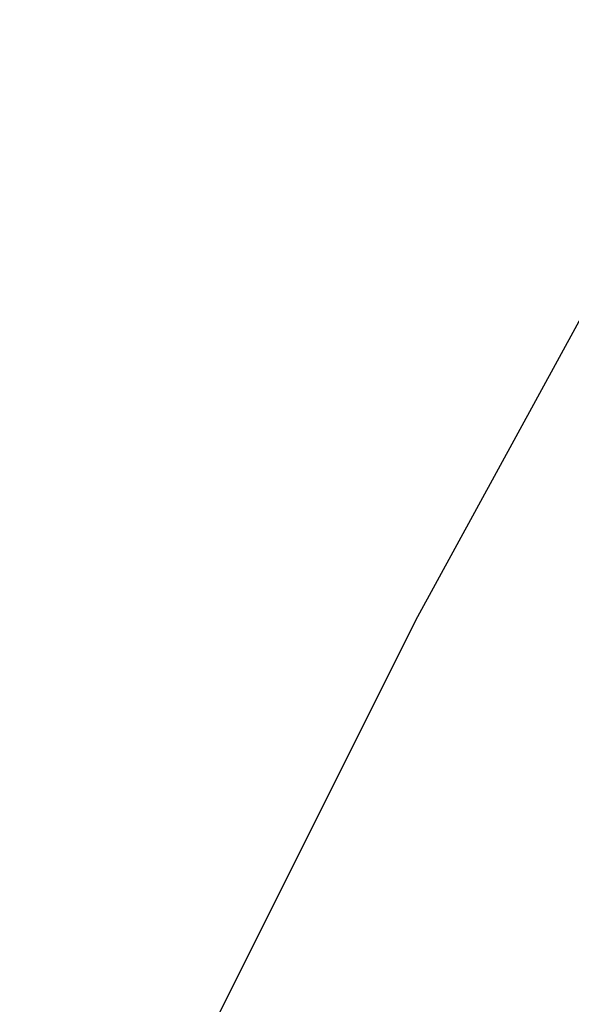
# Model space of a CAD drawing. Extents: x 10527 to 38813, y 13847 to 37526.
# Tile 127 of 256: x 35352.78 to 35353.78, y 36372.78 to 36374.56. Entities that reach past the tile are written whole.
import ezdxf

# ---------------------------------------------------------------- set-up
doc = ezdxf.new("R2010")
doc.units = 0
doc.header["$LTSCALE"] = 0.5
doc.header["$MEASUREMENT"] = 0
doc.layers.add('(032) Горизонтали утолщенные', color=32, linetype='Continuous', lineweight=30)

# ---------------------------------------------------------------- blocks, each defined once
blk = doc.blocks.new('gergrgrre')
at = {"layer": '(032) Горизонтали утолщенные', "color": 32}
blk.add_polyline3d([(360205.37, 4200491.68, 546), (360204.44, 4200490.86, 546), (360203.56, 4200489.96, 546), (360202.71, 4200488.95, 546), (360201.9, 4200487.84, 546), (360201.14, 4200486.63, 546), (360200.44, 4200485.35, 546), (360199.79, 4200484.05, 546), (360199.21, 4200482.75, 546), (360198.7, 4200481.51, 546), (360198.27, 4200480.37, 546), (360197.92, 4200479.37, 546), (360197.66, 4200478.53, 546), (360197.5, 4200477.81, 546), (360197.44, 4200477.15, 546), (360197.51, 4200476.49, 546), (360197.7, 4200475.76, 546), (360198.04, 4200474.92, 546), (360198.52, 4200473.88, 546)], dxfattribs=at)
blk.add_polyline3d([(360205.37, 4200491.68, 546), (360204.44, 4200490.86, 546), (360203.56, 4200489.96, 546), (360202.71, 4200488.95, 546), (360201.9, 4200487.84, 546), (360201.14, 4200486.63, 546), (360200.44, 4200485.35, 546), (360199.79, 4200484.05, 546), (360199.21, 4200482.75, 546), (360198.7, 4200481.51, 546), (360198.27, 4200480.37, 546), (360197.92, 4200479.37, 546), (360197.66, 4200478.53, 546), (360197.5, 4200477.81, 546), (360197.44, 4200477.15, 546), (360197.51, 4200476.49, 546), (360197.7, 4200475.76, 546), (360198.04, 4200474.92, 546), (360198.52, 4200473.88, 546)], dxfattribs=at)
blk.add_polyline3d([(360205.37, 4200491.68, 546), (360204.44, 4200490.86, 546), (360203.56, 4200489.96, 546), (360202.71, 4200488.95, 546), (360201.9, 4200487.84, 546), (360201.14, 4200486.63, 546), (360200.44, 4200485.35, 546), (360199.79, 4200484.05, 546), (360199.21, 4200482.75, 546), (360198.7, 4200481.51, 546), (360198.27, 4200480.37, 546), (360197.92, 4200479.37, 546), (360197.66, 4200478.53, 546), (360197.5, 4200477.81, 546), (360197.44, 4200477.15, 546), (360197.51, 4200476.49, 546), (360197.7, 4200475.76, 546), (360198.04, 4200474.92, 546), (360198.52, 4200473.88, 546)], dxfattribs=at)
blk.add_polyline3d([(360205.37, 4200491.68, 546), (360204.44, 4200490.86, 546), (360203.56, 4200489.96, 546), (360202.71, 4200488.95, 546), (360201.9, 4200487.84, 546), (360201.14, 4200486.63, 546), (360200.44, 4200485.35, 546), (360199.79, 4200484.05, 546), (360199.21, 4200482.75, 546), (360198.7, 4200481.51, 546), (360198.27, 4200480.37, 546), (360197.92, 4200479.37, 546), (360197.66, 4200478.53, 546), (360197.5, 4200477.81, 546), (360197.44, 4200477.15, 546), (360197.51, 4200476.49, 546), (360197.7, 4200475.76, 546), (360198.04, 4200474.92, 546), (360198.52, 4200473.88, 546)], dxfattribs=at)
blk.add_polyline3d([(360205.37, 4200491.68, 546), (360204.44, 4200490.86, 546), (360203.56, 4200489.96, 546), (360202.71, 4200488.95, 546), (360201.9, 4200487.84, 546), (360201.14, 4200486.63, 546), (360200.44, 4200485.35, 546), (360199.79, 4200484.05, 546), (360199.21, 4200482.75, 546), (360198.7, 4200481.51, 546), (360198.27, 4200480.37, 546), (360197.92, 4200479.37, 546), (360197.66, 4200478.53, 546), (360197.5, 4200477.81, 546), (360197.44, 4200477.15, 546), (360197.51, 4200476.49, 546), (360197.7, 4200475.76, 546), (360198.04, 4200474.92, 546), (360198.52, 4200473.88, 546)], dxfattribs=at)
blk.add_polyline3d([(360205.37, 4200491.68, 546), (360204.44, 4200490.86, 546), (360203.56, 4200489.96, 546), (360202.71, 4200488.95, 546), (360201.9, 4200487.84, 546), (360201.14, 4200486.63, 546), (360200.44, 4200485.35, 546), (360199.79, 4200484.05, 546), (360199.21, 4200482.75, 546), (360198.7, 4200481.51, 546), (360198.27, 4200480.37, 546), (360197.92, 4200479.37, 546), (360197.66, 4200478.53, 546), (360197.5, 4200477.81, 546), (360197.44, 4200477.15, 546), (360197.51, 4200476.49, 546), (360197.7, 4200475.76, 546), (360198.04, 4200474.92, 546), (360198.52, 4200473.88, 546)], dxfattribs=at)
blk.add_polyline3d([(360205.37, 4200491.68, 546), (360204.44, 4200490.86, 546), (360203.56, 4200489.96, 546), (360202.71, 4200488.95, 546), (360201.9, 4200487.84, 546), (360201.14, 4200486.63, 546), (360200.44, 4200485.35, 546), (360199.79, 4200484.05, 546), (360199.21, 4200482.75, 546), (360198.7, 4200481.51, 546), (360198.27, 4200480.37, 546), (360197.92, 4200479.37, 546), (360197.66, 4200478.53, 546), (360197.5, 4200477.81, 546), (360197.44, 4200477.15, 546), (360197.51, 4200476.49, 546), (360197.7, 4200475.76, 546), (360198.04, 4200474.92, 546), (360198.52, 4200473.88, 546)], dxfattribs=at)
blk.add_polyline3d([(360205.37, 4200491.68, 546), (360204.44, 4200490.86, 546), (360203.56, 4200489.96, 546), (360202.71, 4200488.95, 546), (360201.9, 4200487.84, 546), (360201.14, 4200486.63, 546), (360200.44, 4200485.35, 546), (360199.79, 4200484.05, 546), (360199.21, 4200482.75, 546), (360198.7, 4200481.51, 546), (360198.27, 4200480.37, 546), (360197.92, 4200479.37, 546), (360197.66, 4200478.53, 546), (360197.5, 4200477.81, 546), (360197.44, 4200477.15, 546), (360197.51, 4200476.49, 546), (360197.7, 4200475.76, 546), (360198.04, 4200474.92, 546), (360198.52, 4200473.88, 546)], dxfattribs=at)
blk.add_polyline3d([(360205.37, 4200491.68, 546), (360204.44, 4200490.86, 546), (360203.56, 4200489.96, 546), (360202.71, 4200488.95, 546), (360201.9, 4200487.84, 546), (360201.14, 4200486.63, 546), (360200.44, 4200485.35, 546), (360199.79, 4200484.05, 546), (360199.21, 4200482.75, 546), (360198.7, 4200481.51, 546), (360198.27, 4200480.37, 546), (360197.92, 4200479.37, 546), (360197.66, 4200478.53, 546), (360197.5, 4200477.81, 546), (360197.44, 4200477.15, 546), (360197.51, 4200476.49, 546), (360197.7, 4200475.76, 546), (360198.04, 4200474.92, 546), (360198.52, 4200473.88, 546)], dxfattribs=at)
blk.add_polyline3d([(360205.37, 4200491.68, 546), (360204.44, 4200490.86, 546), (360203.56, 4200489.96, 546), (360202.71, 4200488.95, 546), (360201.9, 4200487.84, 546), (360201.14, 4200486.63, 546), (360200.44, 4200485.35, 546), (360199.79, 4200484.05, 546), (360199.21, 4200482.75, 546), (360198.7, 4200481.51, 546), (360198.27, 4200480.37, 546), (360197.92, 4200479.37, 546), (360197.66, 4200478.53, 546), (360197.5, 4200477.81, 546), (360197.44, 4200477.15, 546), (360197.51, 4200476.49, 546), (360197.7, 4200475.76, 546), (360198.04, 4200474.92, 546), (360198.52, 4200473.88, 546)], dxfattribs=at)
blk.add_polyline3d([(360205.37, 4200491.68, 546), (360204.44, 4200490.86, 546), (360203.56, 4200489.96, 546), (360202.71, 4200488.95, 546), (360201.9, 4200487.84, 546), (360201.14, 4200486.63, 546), (360200.44, 4200485.35, 546), (360199.79, 4200484.05, 546), (360199.21, 4200482.75, 546), (360198.7, 4200481.51, 546), (360198.27, 4200480.37, 546), (360197.92, 4200479.37, 546), (360197.66, 4200478.53, 546), (360197.5, 4200477.81, 546), (360197.44, 4200477.15, 546), (360197.51, 4200476.49, 546), (360197.7, 4200475.76, 546), (360198.04, 4200474.92, 546), (360198.52, 4200473.88, 546)], dxfattribs=at)
blk.add_polyline3d([(360205.37, 4200491.68, 546), (360204.44, 4200490.86, 546), (360203.56, 4200489.96, 546), (360202.71, 4200488.95, 546), (360201.9, 4200487.84, 546), (360201.14, 4200486.63, 546), (360200.44, 4200485.35, 546), (360199.79, 4200484.05, 546), (360199.21, 4200482.75, 546), (360198.7, 4200481.51, 546), (360198.27, 4200480.37, 546), (360197.92, 4200479.37, 546), (360197.66, 4200478.53, 546), (360197.5, 4200477.81, 546), (360197.44, 4200477.15, 546), (360197.51, 4200476.49, 546), (360197.7, 4200475.76, 546), (360198.04, 4200474.92, 546), (360198.52, 4200473.88, 546)], dxfattribs=at)
blk.add_polyline3d([(360205.37, 4200491.68, 546), (360204.44, 4200490.86, 546), (360203.56, 4200489.96, 546), (360202.71, 4200488.95, 546), (360201.9, 4200487.84, 546), (360201.14, 4200486.63, 546), (360200.44, 4200485.35, 546), (360199.79, 4200484.05, 546), (360199.21, 4200482.75, 546), (360198.7, 4200481.51, 546), (360198.27, 4200480.37, 546), (360197.92, 4200479.37, 546), (360197.66, 4200478.53, 546), (360197.5, 4200477.81, 546), (360197.44, 4200477.15, 546), (360197.51, 4200476.49, 546), (360197.7, 4200475.76, 546), (360198.04, 4200474.92, 546), (360198.52, 4200473.88, 546)], dxfattribs=at)
blk.add_polyline3d([(360205.37, 4200491.68, 546), (360204.44, 4200490.86, 546), (360203.56, 4200489.96, 546), (360202.71, 4200488.95, 546), (360201.9, 4200487.84, 546), (360201.14, 4200486.63, 546), (360200.44, 4200485.35, 546), (360199.79, 4200484.05, 546), (360199.21, 4200482.75, 546), (360198.7, 4200481.51, 546), (360198.27, 4200480.37, 546), (360197.92, 4200479.37, 546), (360197.66, 4200478.53, 546), (360197.5, 4200477.81, 546), (360197.44, 4200477.15, 546), (360197.51, 4200476.49, 546), (360197.7, 4200475.76, 546), (360198.04, 4200474.92, 546), (360198.52, 4200473.88, 546)], dxfattribs=at)
blk.add_polyline3d([(360205.37, 4200491.68, 546), (360204.44, 4200490.86, 546), (360203.56, 4200489.96, 546), (360202.71, 4200488.95, 546), (360201.9, 4200487.84, 546), (360201.14, 4200486.63, 546), (360200.44, 4200485.35, 546), (360199.79, 4200484.05, 546), (360199.21, 4200482.75, 546), (360198.7, 4200481.51, 546), (360198.27, 4200480.37, 546), (360197.92, 4200479.37, 546), (360197.66, 4200478.53, 546), (360197.5, 4200477.81, 546), (360197.44, 4200477.15, 546), (360197.51, 4200476.49, 546), (360197.7, 4200475.76, 546), (360198.04, 4200474.92, 546), (360198.52, 4200473.88, 546)], dxfattribs=at)
blk.add_polyline3d([(360205.37, 4200491.68, 546), (360204.44, 4200490.86, 546), (360203.56, 4200489.96, 546), (360202.71, 4200488.95, 546), (360201.9, 4200487.84, 546), (360201.14, 4200486.63, 546), (360200.44, 4200485.35, 546), (360199.79, 4200484.05, 546), (360199.21, 4200482.75, 546), (360198.7, 4200481.51, 546), (360198.27, 4200480.37, 546), (360197.92, 4200479.37, 546), (360197.66, 4200478.53, 546), (360197.5, 4200477.81, 546), (360197.44, 4200477.15, 546), (360197.51, 4200476.49, 546), (360197.7, 4200475.76, 546), (360198.04, 4200474.92, 546), (360198.52, 4200473.88, 546)], dxfattribs=at)
blk.add_polyline3d([(360205.37, 4200491.68, 546), (360204.44, 4200490.86, 546), (360203.56, 4200489.96, 546), (360202.71, 4200488.95, 546), (360201.9, 4200487.84, 546), (360201.14, 4200486.63, 546), (360200.44, 4200485.35, 546), (360199.79, 4200484.05, 546), (360199.21, 4200482.75, 546), (360198.7, 4200481.51, 546), (360198.27, 4200480.37, 546), (360197.92, 4200479.37, 546), (360197.66, 4200478.53, 546), (360197.5, 4200477.81, 546), (360197.44, 4200477.15, 546), (360197.51, 4200476.49, 546), (360197.7, 4200475.76, 546), (360198.04, 4200474.92, 546), (360198.52, 4200473.88, 546)], dxfattribs=at)
blk.add_polyline3d([(360205.37, 4200491.68, 546), (360204.44, 4200490.86, 546), (360203.56, 4200489.96, 546), (360202.71, 4200488.95, 546), (360201.9, 4200487.84, 546), (360201.14, 4200486.63, 546), (360200.44, 4200485.35, 546), (360199.79, 4200484.05, 546), (360199.21, 4200482.75, 546), (360198.7, 4200481.51, 546), (360198.27, 4200480.37, 546), (360197.92, 4200479.37, 546), (360197.66, 4200478.53, 546), (360197.5, 4200477.81, 546), (360197.44, 4200477.15, 546), (360197.51, 4200476.49, 546), (360197.7, 4200475.76, 546), (360198.04, 4200474.92, 546), (360198.52, 4200473.88, 546)], dxfattribs=at)
blk.add_polyline3d([(360205.37, 4200491.68, 546), (360204.44, 4200490.86, 546), (360203.56, 4200489.96, 546), (360202.71, 4200488.95, 546), (360201.9, 4200487.84, 546), (360201.14, 4200486.63, 546), (360200.44, 4200485.35, 546), (360199.79, 4200484.05, 546), (360199.21, 4200482.75, 546), (360198.7, 4200481.51, 546), (360198.27, 4200480.37, 546), (360197.92, 4200479.37, 546), (360197.66, 4200478.53, 546), (360197.5, 4200477.81, 546), (360197.44, 4200477.15, 546), (360197.51, 4200476.49, 546), (360197.7, 4200475.76, 546), (360198.04, 4200474.92, 546), (360198.52, 4200473.88, 546)], dxfattribs=at)
blk.add_polyline3d([(360205.37, 4200491.68, 546), (360204.44, 4200490.86, 546), (360203.56, 4200489.96, 546), (360202.71, 4200488.95, 546), (360201.9, 4200487.84, 546), (360201.14, 4200486.63, 546), (360200.44, 4200485.35, 546), (360199.79, 4200484.05, 546), (360199.21, 4200482.75, 546), (360198.7, 4200481.51, 546), (360198.27, 4200480.37, 546), (360197.92, 4200479.37, 546), (360197.66, 4200478.53, 546), (360197.5, 4200477.81, 546), (360197.44, 4200477.15, 546), (360197.51, 4200476.49, 546), (360197.7, 4200475.76, 546), (360198.04, 4200474.92, 546), (360198.52, 4200473.88, 546)], dxfattribs=at)
blk.add_polyline3d([(360205.37, 4200491.68, 546), (360204.44, 4200490.86, 546), (360203.56, 4200489.96, 546), (360202.71, 4200488.95, 546), (360201.9, 4200487.84, 546), (360201.14, 4200486.63, 546), (360200.44, 4200485.35, 546), (360199.79, 4200484.05, 546), (360199.21, 4200482.75, 546), (360198.7, 4200481.51, 546), (360198.27, 4200480.37, 546), (360197.92, 4200479.37, 546), (360197.66, 4200478.53, 546), (360197.5, 4200477.81, 546), (360197.44, 4200477.15, 546), (360197.51, 4200476.49, 546), (360197.7, 4200475.76, 546), (360198.04, 4200474.92, 546), (360198.52, 4200473.88, 546)], dxfattribs=at)
blk.add_polyline3d([(360205.37, 4200491.68, 546), (360204.44, 4200490.86, 546), (360203.56, 4200489.96, 546), (360202.71, 4200488.95, 546), (360201.9, 4200487.84, 546), (360201.14, 4200486.63, 546), (360200.44, 4200485.35, 546), (360199.79, 4200484.05, 546), (360199.21, 4200482.75, 546), (360198.7, 4200481.51, 546), (360198.27, 4200480.37, 546), (360197.92, 4200479.37, 546), (360197.66, 4200478.53, 546), (360197.5, 4200477.81, 546), (360197.44, 4200477.15, 546), (360197.51, 4200476.49, 546), (360197.7, 4200475.76, 546), (360198.04, 4200474.92, 546), (360198.52, 4200473.88, 546)], dxfattribs=at)
blk.add_polyline3d([(360205.37, 4200491.68, 546), (360204.44, 4200490.86, 546), (360203.56, 4200489.96, 546), (360202.71, 4200488.95, 546), (360201.9, 4200487.84, 546), (360201.14, 4200486.63, 546), (360200.44, 4200485.35, 546), (360199.79, 4200484.05, 546), (360199.21, 4200482.75, 546), (360198.7, 4200481.51, 546), (360198.27, 4200480.37, 546), (360197.92, 4200479.37, 546), (360197.66, 4200478.53, 546), (360197.5, 4200477.81, 546), (360197.44, 4200477.15, 546), (360197.51, 4200476.49, 546), (360197.7, 4200475.76, 546), (360198.04, 4200474.92, 546), (360198.52, 4200473.88, 546)], dxfattribs=at)
blk.add_polyline3d([(360205.37, 4200491.68, 546), (360204.44, 4200490.86, 546), (360203.56, 4200489.96, 546), (360202.71, 4200488.95, 546), (360201.9, 4200487.84, 546), (360201.14, 4200486.63, 546), (360200.44, 4200485.35, 546), (360199.79, 4200484.05, 546), (360199.21, 4200482.75, 546), (360198.7, 4200481.51, 546), (360198.27, 4200480.37, 546), (360197.92, 4200479.37, 546), (360197.66, 4200478.53, 546), (360197.5, 4200477.81, 546), (360197.44, 4200477.15, 546), (360197.51, 4200476.49, 546), (360197.7, 4200475.76, 546), (360198.04, 4200474.92, 546), (360198.52, 4200473.88, 546)], dxfattribs=at)
blk.add_polyline3d([(360205.37, 4200491.68, 546), (360204.44, 4200490.86, 546), (360203.56, 4200489.96, 546), (360202.71, 4200488.95, 546), (360201.9, 4200487.84, 546), (360201.14, 4200486.63, 546), (360200.44, 4200485.35, 546), (360199.79, 4200484.05, 546), (360199.21, 4200482.75, 546), (360198.7, 4200481.51, 546), (360198.27, 4200480.37, 546), (360197.92, 4200479.37, 546), (360197.66, 4200478.53, 546), (360197.5, 4200477.81, 546), (360197.44, 4200477.15, 546), (360197.51, 4200476.49, 546), (360197.7, 4200475.76, 546), (360198.04, 4200474.92, 546), (360198.52, 4200473.88, 546)], dxfattribs=at)
blk.add_polyline3d([(360205.37, 4200491.68, 546), (360204.44, 4200490.86, 546), (360203.56, 4200489.96, 546), (360202.71, 4200488.95, 546), (360201.9, 4200487.84, 546), (360201.14, 4200486.63, 546), (360200.44, 4200485.35, 546), (360199.79, 4200484.05, 546), (360199.21, 4200482.75, 546), (360198.7, 4200481.51, 546), (360198.27, 4200480.37, 546), (360197.92, 4200479.37, 546), (360197.66, 4200478.53, 546), (360197.5, 4200477.81, 546), (360197.44, 4200477.15, 546), (360197.51, 4200476.49, 546), (360197.7, 4200475.76, 546), (360198.04, 4200474.92, 546), (360198.52, 4200473.88, 546)], dxfattribs=at)
blk.add_polyline3d([(360205.37, 4200491.68, 546), (360204.44, 4200490.86, 546), (360203.56, 4200489.96, 546), (360202.71, 4200488.95, 546), (360201.9, 4200487.84, 546), (360201.14, 4200486.63, 546), (360200.44, 4200485.35, 546), (360199.79, 4200484.05, 546), (360199.21, 4200482.75, 546), (360198.7, 4200481.51, 546), (360198.27, 4200480.37, 546), (360197.92, 4200479.37, 546), (360197.66, 4200478.53, 546), (360197.5, 4200477.81, 546), (360197.44, 4200477.15, 546), (360197.51, 4200476.49, 546), (360197.7, 4200475.76, 546), (360198.04, 4200474.92, 546), (360198.52, 4200473.88, 546)], dxfattribs=at)
blk.add_polyline3d([(360205.37, 4200491.68, 546), (360204.44, 4200490.86, 546), (360203.56, 4200489.96, 546), (360202.71, 4200488.95, 546), (360201.9, 4200487.84, 546), (360201.14, 4200486.63, 546), (360200.44, 4200485.35, 546), (360199.79, 4200484.05, 546), (360199.21, 4200482.75, 546), (360198.7, 4200481.51, 546), (360198.27, 4200480.37, 546), (360197.92, 4200479.37, 546), (360197.66, 4200478.53, 546), (360197.5, 4200477.81, 546), (360197.44, 4200477.15, 546), (360197.51, 4200476.49, 546), (360197.7, 4200475.76, 546), (360198.04, 4200474.92, 546), (360198.52, 4200473.88, 546)], dxfattribs=at)
blk.add_polyline3d([(360205.37, 4200491.68, 546), (360204.44, 4200490.86, 546), (360203.56, 4200489.96, 546), (360202.71, 4200488.95, 546), (360201.9, 4200487.84, 546), (360201.14, 4200486.63, 546), (360200.44, 4200485.35, 546), (360199.79, 4200484.05, 546), (360199.21, 4200482.75, 546), (360198.7, 4200481.51, 546), (360198.27, 4200480.37, 546), (360197.92, 4200479.37, 546), (360197.66, 4200478.53, 546), (360197.5, 4200477.81, 546), (360197.44, 4200477.15, 546), (360197.51, 4200476.49, 546), (360197.7, 4200475.76, 546), (360198.04, 4200474.92, 546), (360198.52, 4200473.88, 546)], dxfattribs=at)
blk.add_polyline3d([(360205.37, 4200491.68, 546), (360204.44, 4200490.86, 546), (360203.56, 4200489.96, 546), (360202.71, 4200488.95, 546), (360201.9, 4200487.84, 546), (360201.14, 4200486.63, 546), (360200.44, 4200485.35, 546), (360199.79, 4200484.05, 546), (360199.21, 4200482.75, 546), (360198.7, 4200481.51, 546), (360198.27, 4200480.37, 546), (360197.92, 4200479.37, 546), (360197.66, 4200478.53, 546), (360197.5, 4200477.81, 546), (360197.44, 4200477.15, 546), (360197.51, 4200476.49, 546), (360197.7, 4200475.76, 546), (360198.04, 4200474.92, 546), (360198.52, 4200473.88, 546)], dxfattribs=at)
blk.add_polyline3d([(360205.37, 4200491.68, 546), (360204.44, 4200490.86, 546), (360203.56, 4200489.96, 546), (360202.71, 4200488.95, 546), (360201.9, 4200487.84, 546), (360201.14, 4200486.63, 546), (360200.44, 4200485.35, 546), (360199.79, 4200484.05, 546), (360199.21, 4200482.75, 546), (360198.7, 4200481.51, 546), (360198.27, 4200480.37, 546), (360197.92, 4200479.37, 546), (360197.66, 4200478.53, 546), (360197.5, 4200477.81, 546), (360197.44, 4200477.15, 546), (360197.51, 4200476.49, 546), (360197.7, 4200475.76, 546), (360198.04, 4200474.92, 546), (360198.52, 4200473.88, 546)], dxfattribs=at)
blk.add_polyline3d([(360205.37, 4200491.68, 546), (360204.44, 4200490.86, 546), (360203.56, 4200489.96, 546), (360202.71, 4200488.95, 546), (360201.9, 4200487.84, 546), (360201.14, 4200486.63, 546), (360200.44, 4200485.35, 546), (360199.79, 4200484.05, 546), (360199.21, 4200482.75, 546), (360198.7, 4200481.51, 546), (360198.27, 4200480.37, 546), (360197.92, 4200479.37, 546), (360197.66, 4200478.53, 546), (360197.5, 4200477.81, 546), (360197.44, 4200477.15, 546), (360197.51, 4200476.49, 546), (360197.7, 4200475.76, 546), (360198.04, 4200474.92, 546), (360198.52, 4200473.88, 546)], dxfattribs=at)
blk.add_polyline3d([(360205.37, 4200491.68, 546), (360204.44, 4200490.86, 546), (360203.56, 4200489.96, 546), (360202.71, 4200488.95, 546), (360201.9, 4200487.84, 546), (360201.14, 4200486.63, 546), (360200.44, 4200485.35, 546), (360199.79, 4200484.05, 546), (360199.21, 4200482.75, 546), (360198.7, 4200481.51, 546), (360198.27, 4200480.37, 546), (360197.92, 4200479.37, 546), (360197.66, 4200478.53, 546), (360197.5, 4200477.81, 546), (360197.44, 4200477.15, 546), (360197.51, 4200476.49, 546), (360197.7, 4200475.76, 546), (360198.04, 4200474.92, 546), (360198.52, 4200473.88, 546)], dxfattribs=at)
blk.add_polyline3d([(360205.37, 4200491.68, 546), (360204.44, 4200490.86, 546), (360203.56, 4200489.96, 546), (360202.71, 4200488.95, 546), (360201.9, 4200487.84, 546), (360201.14, 4200486.63, 546), (360200.44, 4200485.35, 546), (360199.79, 4200484.05, 546), (360199.21, 4200482.75, 546), (360198.7, 4200481.51, 546), (360198.27, 4200480.37, 546), (360197.92, 4200479.37, 546), (360197.66, 4200478.53, 546), (360197.5, 4200477.81, 546), (360197.44, 4200477.15, 546), (360197.51, 4200476.49, 546), (360197.7, 4200475.76, 546), (360198.04, 4200474.92, 546), (360198.52, 4200473.88, 546)], dxfattribs=at)
blk.add_polyline3d([(360205.37, 4200491.68, 546), (360204.44, 4200490.86, 546), (360203.56, 4200489.96, 546), (360202.71, 4200488.95, 546), (360201.9, 4200487.84, 546), (360201.14, 4200486.63, 546), (360200.44, 4200485.35, 546), (360199.79, 4200484.05, 546), (360199.21, 4200482.75, 546), (360198.7, 4200481.51, 546), (360198.27, 4200480.37, 546), (360197.92, 4200479.37, 546), (360197.66, 4200478.53, 546), (360197.5, 4200477.81, 546), (360197.44, 4200477.15, 546), (360197.51, 4200476.49, 546), (360197.7, 4200475.76, 546), (360198.04, 4200474.92, 546), (360198.52, 4200473.88, 546)], dxfattribs=at)
blk.add_polyline3d([(360205.37, 4200491.68, 546), (360204.44, 4200490.86, 546), (360203.56, 4200489.96, 546), (360202.71, 4200488.95, 546), (360201.9, 4200487.84, 546), (360201.14, 4200486.63, 546), (360200.44, 4200485.35, 546), (360199.79, 4200484.05, 546), (360199.21, 4200482.75, 546), (360198.7, 4200481.51, 546), (360198.27, 4200480.37, 546), (360197.92, 4200479.37, 546), (360197.66, 4200478.53, 546), (360197.5, 4200477.81, 546), (360197.44, 4200477.15, 546), (360197.51, 4200476.49, 546), (360197.7, 4200475.76, 546), (360198.04, 4200474.92, 546), (360198.52, 4200473.88, 546)], dxfattribs=at)
blk.add_polyline3d([(360205.37, 4200491.68, 546), (360204.44, 4200490.86, 546), (360203.56, 4200489.96, 546), (360202.71, 4200488.95, 546), (360201.9, 4200487.84, 546), (360201.14, 4200486.63, 546), (360200.44, 4200485.35, 546), (360199.79, 4200484.05, 546), (360199.21, 4200482.75, 546), (360198.7, 4200481.51, 546), (360198.27, 4200480.37, 546), (360197.92, 4200479.37, 546), (360197.66, 4200478.53, 546), (360197.5, 4200477.81, 546), (360197.44, 4200477.15, 546), (360197.51, 4200476.49, 546), (360197.7, 4200475.76, 546), (360198.04, 4200474.92, 546), (360198.52, 4200473.88, 546)], dxfattribs=at)
blk.add_polyline3d([(360205.37, 4200491.68, 546), (360204.44, 4200490.86, 546), (360203.56, 4200489.96, 546), (360202.71, 4200488.95, 546), (360201.9, 4200487.84, 546), (360201.14, 4200486.63, 546), (360200.44, 4200485.35, 546), (360199.79, 4200484.05, 546), (360199.21, 4200482.75, 546), (360198.7, 4200481.51, 546), (360198.27, 4200480.37, 546), (360197.92, 4200479.37, 546), (360197.66, 4200478.53, 546), (360197.5, 4200477.81, 546), (360197.44, 4200477.15, 546), (360197.51, 4200476.49, 546), (360197.7, 4200475.76, 546), (360198.04, 4200474.92, 546), (360198.52, 4200473.88, 546)], dxfattribs=at)
blk.add_polyline3d([(360205.37, 4200491.68, 546), (360204.44, 4200490.86, 546), (360203.56, 4200489.96, 546), (360202.71, 4200488.95, 546), (360201.9, 4200487.84, 546), (360201.14, 4200486.63, 546), (360200.44, 4200485.35, 546), (360199.79, 4200484.05, 546), (360199.21, 4200482.75, 546), (360198.7, 4200481.51, 546), (360198.27, 4200480.37, 546), (360197.92, 4200479.37, 546), (360197.66, 4200478.53, 546), (360197.5, 4200477.81, 546), (360197.44, 4200477.15, 546), (360197.51, 4200476.49, 546), (360197.7, 4200475.76, 546), (360198.04, 4200474.92, 546), (360198.52, 4200473.88, 546)], dxfattribs=at)
blk.add_polyline3d([(360205.37, 4200491.68, 546), (360204.44, 4200490.86, 546), (360203.56, 4200489.96, 546), (360202.71, 4200488.95, 546), (360201.9, 4200487.84, 546), (360201.14, 4200486.63, 546), (360200.44, 4200485.35, 546), (360199.79, 4200484.05, 546), (360199.21, 4200482.75, 546), (360198.7, 4200481.51, 546), (360198.27, 4200480.37, 546), (360197.92, 4200479.37, 546), (360197.66, 4200478.53, 546), (360197.5, 4200477.81, 546), (360197.44, 4200477.15, 546), (360197.51, 4200476.49, 546), (360197.7, 4200475.76, 546), (360198.04, 4200474.92, 546), (360198.52, 4200473.88, 546)], dxfattribs=at)
blk.add_polyline3d([(360205.37, 4200491.68, 546), (360204.44, 4200490.86, 546), (360203.56, 4200489.96, 546), (360202.71, 4200488.95, 546), (360201.9, 4200487.84, 546), (360201.14, 4200486.63, 546), (360200.44, 4200485.35, 546), (360199.79, 4200484.05, 546), (360199.21, 4200482.75, 546), (360198.7, 4200481.51, 546), (360198.27, 4200480.37, 546), (360197.92, 4200479.37, 546), (360197.66, 4200478.53, 546), (360197.5, 4200477.81, 546), (360197.44, 4200477.15, 546), (360197.51, 4200476.49, 546), (360197.7, 4200475.76, 546), (360198.04, 4200474.92, 546), (360198.52, 4200473.88, 546)], dxfattribs=at)
blk.add_polyline3d([(360205.37, 4200491.68, 546), (360204.44, 4200490.86, 546), (360203.56, 4200489.96, 546), (360202.71, 4200488.95, 546), (360201.9, 4200487.84, 546), (360201.14, 4200486.63, 546), (360200.44, 4200485.35, 546), (360199.79, 4200484.05, 546), (360199.21, 4200482.75, 546), (360198.7, 4200481.51, 546), (360198.27, 4200480.37, 546), (360197.92, 4200479.37, 546), (360197.66, 4200478.53, 546), (360197.5, 4200477.81, 546), (360197.44, 4200477.15, 546), (360197.51, 4200476.49, 546), (360197.7, 4200475.76, 546), (360198.04, 4200474.92, 546), (360198.52, 4200473.88, 546)], dxfattribs=at)
blk.add_polyline3d([(360205.37, 4200491.68, 546), (360204.44, 4200490.86, 546), (360203.56, 4200489.96, 546), (360202.71, 4200488.95, 546), (360201.9, 4200487.84, 546), (360201.14, 4200486.63, 546), (360200.44, 4200485.35, 546), (360199.79, 4200484.05, 546), (360199.21, 4200482.75, 546), (360198.7, 4200481.51, 546), (360198.27, 4200480.37, 546), (360197.92, 4200479.37, 546), (360197.66, 4200478.53, 546), (360197.5, 4200477.81, 546), (360197.44, 4200477.15, 546), (360197.51, 4200476.49, 546), (360197.7, 4200475.76, 546), (360198.04, 4200474.92, 546), (360198.52, 4200473.88, 546)], dxfattribs=at)
blk.add_polyline3d([(360205.37, 4200491.68, 546), (360204.44, 4200490.86, 546), (360203.56, 4200489.96, 546), (360202.71, 4200488.95, 546), (360201.9, 4200487.84, 546), (360201.14, 4200486.63, 546), (360200.44, 4200485.35, 546), (360199.79, 4200484.05, 546), (360199.21, 4200482.75, 546), (360198.7, 4200481.51, 546), (360198.27, 4200480.37, 546), (360197.92, 4200479.37, 546), (360197.66, 4200478.53, 546), (360197.5, 4200477.81, 546), (360197.44, 4200477.15, 546), (360197.51, 4200476.49, 546), (360197.7, 4200475.76, 546), (360198.04, 4200474.92, 546), (360198.52, 4200473.88, 546)], dxfattribs=at)
blk.add_polyline3d([(360205.37, 4200491.68, 546), (360204.44, 4200490.86, 546), (360203.56, 4200489.96, 546), (360202.71, 4200488.95, 546), (360201.9, 4200487.84, 546), (360201.14, 4200486.63, 546), (360200.44, 4200485.35, 546), (360199.79, 4200484.05, 546), (360199.21, 4200482.75, 546), (360198.7, 4200481.51, 546), (360198.27, 4200480.37, 546), (360197.92, 4200479.37, 546), (360197.66, 4200478.53, 546), (360197.5, 4200477.81, 546), (360197.44, 4200477.15, 546), (360197.51, 4200476.49, 546), (360197.7, 4200475.76, 546), (360198.04, 4200474.92, 546), (360198.52, 4200473.88, 546)], dxfattribs=at)
blk.add_polyline3d([(360205.37, 4200491.68, 546), (360204.44, 4200490.86, 546), (360203.56, 4200489.96, 546), (360202.71, 4200488.95, 546), (360201.9, 4200487.84, 546), (360201.14, 4200486.63, 546), (360200.44, 4200485.35, 546), (360199.79, 4200484.05, 546), (360199.21, 4200482.75, 546), (360198.7, 4200481.51, 546), (360198.27, 4200480.37, 546), (360197.92, 4200479.37, 546), (360197.66, 4200478.53, 546), (360197.5, 4200477.81, 546), (360197.44, 4200477.15, 546), (360197.51, 4200476.49, 546), (360197.7, 4200475.76, 546), (360198.04, 4200474.92, 546), (360198.52, 4200473.88, 546)], dxfattribs=at)
blk.add_polyline3d([(360205.37, 4200491.68, 546), (360204.44, 4200490.86, 546), (360203.56, 4200489.96, 546), (360202.71, 4200488.95, 546), (360201.9, 4200487.84, 546), (360201.14, 4200486.63, 546), (360200.44, 4200485.35, 546), (360199.79, 4200484.05, 546), (360199.21, 4200482.75, 546), (360198.7, 4200481.51, 546), (360198.27, 4200480.37, 546), (360197.92, 4200479.37, 546), (360197.66, 4200478.53, 546), (360197.5, 4200477.81, 546), (360197.44, 4200477.15, 546), (360197.51, 4200476.49, 546), (360197.7, 4200475.76, 546), (360198.04, 4200474.92, 546), (360198.52, 4200473.88, 546)], dxfattribs=at)
blk.add_polyline3d([(360205.37, 4200491.68, 546), (360204.44, 4200490.86, 546), (360203.56, 4200489.96, 546), (360202.71, 4200488.95, 546), (360201.9, 4200487.84, 546), (360201.14, 4200486.63, 546), (360200.44, 4200485.35, 546), (360199.79, 4200484.05, 546), (360199.21, 4200482.75, 546), (360198.7, 4200481.51, 546), (360198.27, 4200480.37, 546), (360197.92, 4200479.37, 546), (360197.66, 4200478.53, 546), (360197.5, 4200477.81, 546), (360197.44, 4200477.15, 546), (360197.51, 4200476.49, 546), (360197.7, 4200475.76, 546), (360198.04, 4200474.92, 546), (360198.52, 4200473.88, 546)], dxfattribs=at)
blk.add_polyline3d([(360205.37, 4200491.68, 546), (360204.44, 4200490.86, 546), (360203.56, 4200489.96, 546), (360202.71, 4200488.95, 546), (360201.9, 4200487.84, 546), (360201.14, 4200486.63, 546), (360200.44, 4200485.35, 546), (360199.79, 4200484.05, 546), (360199.21, 4200482.75, 546), (360198.7, 4200481.51, 546), (360198.27, 4200480.37, 546), (360197.92, 4200479.37, 546), (360197.66, 4200478.53, 546), (360197.5, 4200477.81, 546), (360197.44, 4200477.15, 546), (360197.51, 4200476.49, 546), (360197.7, 4200475.76, 546), (360198.04, 4200474.92, 546), (360198.52, 4200473.88, 546)], dxfattribs=at)
blk.add_polyline3d([(360205.37, 4200491.68, 546), (360204.44, 4200490.86, 546), (360203.56, 4200489.96, 546), (360202.71, 4200488.95, 546), (360201.9, 4200487.84, 546), (360201.14, 4200486.63, 546), (360200.44, 4200485.35, 546), (360199.79, 4200484.05, 546), (360199.21, 4200482.75, 546), (360198.7, 4200481.51, 546), (360198.27, 4200480.37, 546), (360197.92, 4200479.37, 546), (360197.66, 4200478.53, 546), (360197.5, 4200477.81, 546), (360197.44, 4200477.15, 546), (360197.51, 4200476.49, 546), (360197.7, 4200475.76, 546), (360198.04, 4200474.92, 546), (360198.52, 4200473.88, 546)], dxfattribs=at)
blk.add_polyline3d([(360205.37, 4200491.68, 546), (360204.44, 4200490.86, 546), (360203.56, 4200489.96, 546), (360202.71, 4200488.95, 546), (360201.9, 4200487.84, 546), (360201.14, 4200486.63, 546), (360200.44, 4200485.35, 546), (360199.79, 4200484.05, 546), (360199.21, 4200482.75, 546), (360198.7, 4200481.51, 546), (360198.27, 4200480.37, 546), (360197.92, 4200479.37, 546), (360197.66, 4200478.53, 546), (360197.5, 4200477.81, 546), (360197.44, 4200477.15, 546), (360197.51, 4200476.49, 546), (360197.7, 4200475.76, 546), (360198.04, 4200474.92, 546), (360198.52, 4200473.88, 546)], dxfattribs=at)
blk.add_polyline3d([(360205.37, 4200491.68, 546), (360204.44, 4200490.86, 546), (360203.56, 4200489.96, 546), (360202.71, 4200488.95, 546), (360201.9, 4200487.84, 546), (360201.14, 4200486.63, 546), (360200.44, 4200485.35, 546), (360199.79, 4200484.05, 546), (360199.21, 4200482.75, 546), (360198.7, 4200481.51, 546), (360198.27, 4200480.37, 546), (360197.92, 4200479.37, 546), (360197.66, 4200478.53, 546), (360197.5, 4200477.81, 546), (360197.44, 4200477.15, 546), (360197.51, 4200476.49, 546), (360197.7, 4200475.76, 546), (360198.04, 4200474.92, 546), (360198.52, 4200473.88, 546)], dxfattribs=at)
blk.add_polyline3d([(360205.37, 4200491.68, 546), (360204.44, 4200490.86, 546), (360203.56, 4200489.96, 546), (360202.71, 4200488.95, 546), (360201.9, 4200487.84, 546), (360201.14, 4200486.63, 546), (360200.44, 4200485.35, 546), (360199.79, 4200484.05, 546), (360199.21, 4200482.75, 546), (360198.7, 4200481.51, 546), (360198.27, 4200480.37, 546), (360197.92, 4200479.37, 546), (360197.66, 4200478.53, 546), (360197.5, 4200477.81, 546), (360197.44, 4200477.15, 546), (360197.51, 4200476.49, 546), (360197.7, 4200475.76, 546), (360198.04, 4200474.92, 546), (360198.52, 4200473.88, 546)], dxfattribs=at)
blk.add_polyline3d([(360205.37, 4200491.68, 546), (360204.44, 4200490.86, 546), (360203.56, 4200489.96, 546), (360202.71, 4200488.95, 546), (360201.9, 4200487.84, 546), (360201.14, 4200486.63, 546), (360200.44, 4200485.35, 546), (360199.79, 4200484.05, 546), (360199.21, 4200482.75, 546), (360198.7, 4200481.51, 546), (360198.27, 4200480.37, 546), (360197.92, 4200479.37, 546), (360197.66, 4200478.53, 546), (360197.5, 4200477.81, 546), (360197.44, 4200477.15, 546), (360197.51, 4200476.49, 546), (360197.7, 4200475.76, 546), (360198.04, 4200474.92, 546), (360198.52, 4200473.88, 546)], dxfattribs=at)
blk.add_polyline3d([(360205.37, 4200491.68, 546), (360204.44, 4200490.86, 546), (360203.56, 4200489.96, 546), (360202.71, 4200488.95, 546), (360201.9, 4200487.84, 546), (360201.14, 4200486.63, 546), (360200.44, 4200485.35, 546), (360199.79, 4200484.05, 546), (360199.21, 4200482.75, 546), (360198.7, 4200481.51, 546), (360198.27, 4200480.37, 546), (360197.92, 4200479.37, 546), (360197.66, 4200478.53, 546), (360197.5, 4200477.81, 546), (360197.44, 4200477.15, 546), (360197.51, 4200476.49, 546), (360197.7, 4200475.76, 546), (360198.04, 4200474.92, 546), (360198.52, 4200473.88, 546)], dxfattribs=at)
blk.add_polyline3d([(360205.37, 4200491.68, 546), (360204.44, 4200490.86, 546), (360203.56, 4200489.96, 546), (360202.71, 4200488.95, 546), (360201.9, 4200487.84, 546), (360201.14, 4200486.63, 546), (360200.44, 4200485.35, 546), (360199.79, 4200484.05, 546), (360199.21, 4200482.75, 546), (360198.7, 4200481.51, 546), (360198.27, 4200480.37, 546), (360197.92, 4200479.37, 546), (360197.66, 4200478.53, 546), (360197.5, 4200477.81, 546), (360197.44, 4200477.15, 546), (360197.51, 4200476.49, 546), (360197.7, 4200475.76, 546), (360198.04, 4200474.92, 546), (360198.52, 4200473.88, 546)], dxfattribs=at)
blk.add_polyline3d([(360205.37, 4200491.68, 546), (360204.44, 4200490.86, 546), (360203.56, 4200489.96, 546), (360202.71, 4200488.95, 546), (360201.9, 4200487.84, 546), (360201.14, 4200486.63, 546), (360200.44, 4200485.35, 546), (360199.79, 4200484.05, 546), (360199.21, 4200482.75, 546), (360198.7, 4200481.51, 546), (360198.27, 4200480.37, 546), (360197.92, 4200479.37, 546), (360197.66, 4200478.53, 546), (360197.5, 4200477.81, 546), (360197.44, 4200477.15, 546), (360197.51, 4200476.49, 546), (360197.7, 4200475.76, 546), (360198.04, 4200474.92, 546), (360198.52, 4200473.88, 546)], dxfattribs=at)
blk.add_polyline3d([(360205.37, 4200491.68, 546), (360204.44, 4200490.86, 546), (360203.56, 4200489.96, 546), (360202.71, 4200488.95, 546), (360201.9, 4200487.84, 546), (360201.14, 4200486.63, 546), (360200.44, 4200485.35, 546), (360199.79, 4200484.05, 546), (360199.21, 4200482.75, 546), (360198.7, 4200481.51, 546), (360198.27, 4200480.37, 546), (360197.92, 4200479.37, 546), (360197.66, 4200478.53, 546), (360197.5, 4200477.81, 546), (360197.44, 4200477.15, 546), (360197.51, 4200476.49, 546), (360197.7, 4200475.76, 546), (360198.04, 4200474.92, 546), (360198.52, 4200473.88, 546)], dxfattribs=at)
blk.add_polyline3d([(360205.37, 4200491.68, 546), (360204.44, 4200490.86, 546), (360203.56, 4200489.96, 546), (360202.71, 4200488.95, 546), (360201.9, 4200487.84, 546), (360201.14, 4200486.63, 546), (360200.44, 4200485.35, 546), (360199.79, 4200484.05, 546), (360199.21, 4200482.75, 546), (360198.7, 4200481.51, 546), (360198.27, 4200480.37, 546), (360197.92, 4200479.37, 546), (360197.66, 4200478.53, 546), (360197.5, 4200477.81, 546), (360197.44, 4200477.15, 546), (360197.51, 4200476.49, 546), (360197.7, 4200475.76, 546), (360198.04, 4200474.92, 546), (360198.52, 4200473.88, 546)], dxfattribs=at)
blk.add_polyline3d([(360205.37, 4200491.68, 546), (360204.44, 4200490.86, 546), (360203.56, 4200489.96, 546), (360202.71, 4200488.95, 546), (360201.9, 4200487.84, 546), (360201.14, 4200486.63, 546), (360200.44, 4200485.35, 546), (360199.79, 4200484.05, 546), (360199.21, 4200482.75, 546), (360198.7, 4200481.51, 546), (360198.27, 4200480.37, 546), (360197.92, 4200479.37, 546), (360197.66, 4200478.53, 546), (360197.5, 4200477.81, 546), (360197.44, 4200477.15, 546), (360197.51, 4200476.49, 546), (360197.7, 4200475.76, 546), (360198.04, 4200474.92, 546), (360198.52, 4200473.88, 546)], dxfattribs=at)
blk.add_polyline3d([(360205.37, 4200491.68, 546), (360204.44, 4200490.86, 546), (360203.56, 4200489.96, 546), (360202.71, 4200488.95, 546), (360201.9, 4200487.84, 546), (360201.14, 4200486.63, 546), (360200.44, 4200485.35, 546), (360199.79, 4200484.05, 546), (360199.21, 4200482.75, 546), (360198.7, 4200481.51, 546), (360198.27, 4200480.37, 546), (360197.92, 4200479.37, 546), (360197.66, 4200478.53, 546), (360197.5, 4200477.81, 546), (360197.44, 4200477.15, 546), (360197.51, 4200476.49, 546), (360197.7, 4200475.76, 546), (360198.04, 4200474.92, 546), (360198.52, 4200473.88, 546)], dxfattribs=at)
blk.add_polyline3d([(360205.37, 4200491.68, 546), (360204.44, 4200490.86, 546), (360203.56, 4200489.96, 546), (360202.71, 4200488.95, 546), (360201.9, 4200487.84, 546), (360201.14, 4200486.63, 546), (360200.44, 4200485.35, 546), (360199.79, 4200484.05, 546), (360199.21, 4200482.75, 546), (360198.7, 4200481.51, 546), (360198.27, 4200480.37, 546), (360197.92, 4200479.37, 546), (360197.66, 4200478.53, 546), (360197.5, 4200477.81, 546), (360197.44, 4200477.15, 546), (360197.51, 4200476.49, 546), (360197.7, 4200475.76, 546), (360198.04, 4200474.92, 546), (360198.52, 4200473.88, 546)], dxfattribs=at)
blk.add_polyline3d([(360205.37, 4200491.68, 546), (360204.44, 4200490.86, 546), (360203.56, 4200489.96, 546), (360202.71, 4200488.95, 546), (360201.9, 4200487.84, 546), (360201.14, 4200486.63, 546), (360200.44, 4200485.35, 546), (360199.79, 4200484.05, 546), (360199.21, 4200482.75, 546), (360198.7, 4200481.51, 546), (360198.27, 4200480.37, 546), (360197.92, 4200479.37, 546), (360197.66, 4200478.53, 546), (360197.5, 4200477.81, 546), (360197.44, 4200477.15, 546), (360197.51, 4200476.49, 546), (360197.7, 4200475.76, 546), (360198.04, 4200474.92, 546), (360198.52, 4200473.88, 546)], dxfattribs=at)
blk.add_polyline3d([(360205.37, 4200491.68, 546), (360204.44, 4200490.86, 546), (360203.56, 4200489.96, 546), (360202.71, 4200488.95, 546), (360201.9, 4200487.84, 546), (360201.14, 4200486.63, 546), (360200.44, 4200485.35, 546), (360199.79, 4200484.05, 546), (360199.21, 4200482.75, 546), (360198.7, 4200481.51, 546), (360198.27, 4200480.37, 546), (360197.92, 4200479.37, 546), (360197.66, 4200478.53, 546), (360197.5, 4200477.81, 546), (360197.44, 4200477.15, 546), (360197.51, 4200476.49, 546), (360197.7, 4200475.76, 546), (360198.04, 4200474.92, 546), (360198.52, 4200473.88, 546)], dxfattribs=at)
blk.add_polyline3d([(360205.37, 4200491.68, 546), (360204.44, 4200490.86, 546), (360203.56, 4200489.96, 546), (360202.71, 4200488.95, 546), (360201.9, 4200487.84, 546), (360201.14, 4200486.63, 546), (360200.44, 4200485.35, 546), (360199.79, 4200484.05, 546), (360199.21, 4200482.75, 546), (360198.7, 4200481.51, 546), (360198.27, 4200480.37, 546), (360197.92, 4200479.37, 546), (360197.66, 4200478.53, 546), (360197.5, 4200477.81, 546), (360197.44, 4200477.15, 546), (360197.51, 4200476.49, 546), (360197.7, 4200475.76, 546), (360198.04, 4200474.92, 546), (360198.52, 4200473.88, 546)], dxfattribs=at)
blk.add_polyline3d([(360205.37, 4200491.68, 546), (360204.44, 4200490.86, 546), (360203.56, 4200489.96, 546), (360202.71, 4200488.95, 546), (360201.9, 4200487.84, 546), (360201.14, 4200486.63, 546), (360200.44, 4200485.35, 546), (360199.79, 4200484.05, 546), (360199.21, 4200482.75, 546), (360198.7, 4200481.51, 546), (360198.27, 4200480.37, 546), (360197.92, 4200479.37, 546), (360197.66, 4200478.53, 546), (360197.5, 4200477.81, 546), (360197.44, 4200477.15, 546), (360197.51, 4200476.49, 546), (360197.7, 4200475.76, 546), (360198.04, 4200474.92, 546), (360198.52, 4200473.88, 546)], dxfattribs=at)
blk.add_polyline3d([(360205.37, 4200491.68, 546), (360204.44, 4200490.86, 546), (360203.56, 4200489.96, 546), (360202.71, 4200488.95, 546), (360201.9, 4200487.84, 546), (360201.14, 4200486.63, 546), (360200.44, 4200485.35, 546), (360199.79, 4200484.05, 546), (360199.21, 4200482.75, 546), (360198.7, 4200481.51, 546), (360198.27, 4200480.37, 546), (360197.92, 4200479.37, 546), (360197.66, 4200478.53, 546), (360197.5, 4200477.81, 546), (360197.44, 4200477.15, 546), (360197.51, 4200476.49, 546), (360197.7, 4200475.76, 546), (360198.04, 4200474.92, 546), (360198.52, 4200473.88, 546)], dxfattribs=at)
blk.add_polyline3d([(360205.37, 4200491.68, 546), (360204.44, 4200490.86, 546), (360203.56, 4200489.96, 546), (360202.71, 4200488.95, 546), (360201.9, 4200487.84, 546), (360201.14, 4200486.63, 546), (360200.44, 4200485.35, 546), (360199.79, 4200484.05, 546), (360199.21, 4200482.75, 546), (360198.7, 4200481.51, 546), (360198.27, 4200480.37, 546), (360197.92, 4200479.37, 546), (360197.66, 4200478.53, 546), (360197.5, 4200477.81, 546), (360197.44, 4200477.15, 546), (360197.51, 4200476.49, 546), (360197.7, 4200475.76, 546), (360198.04, 4200474.92, 546), (360198.52, 4200473.88, 546)], dxfattribs=at)
blk.add_polyline3d([(360205.37, 4200491.68, 546), (360204.44, 4200490.86, 546), (360203.56, 4200489.96, 546), (360202.71, 4200488.95, 546), (360201.9, 4200487.84, 546), (360201.14, 4200486.63, 546), (360200.44, 4200485.35, 546), (360199.79, 4200484.05, 546), (360199.21, 4200482.75, 546), (360198.7, 4200481.51, 546), (360198.27, 4200480.37, 546), (360197.92, 4200479.37, 546), (360197.66, 4200478.53, 546), (360197.5, 4200477.81, 546), (360197.44, 4200477.15, 546), (360197.51, 4200476.49, 546), (360197.7, 4200475.76, 546), (360198.04, 4200474.92, 546), (360198.52, 4200473.88, 546)], dxfattribs=at)
blk.add_polyline3d([(360205.37, 4200491.68, 546), (360204.44, 4200490.86, 546), (360203.56, 4200489.96, 546), (360202.71, 4200488.95, 546), (360201.9, 4200487.84, 546), (360201.14, 4200486.63, 546), (360200.44, 4200485.35, 546), (360199.79, 4200484.05, 546), (360199.21, 4200482.75, 546), (360198.7, 4200481.51, 546), (360198.27, 4200480.37, 546), (360197.92, 4200479.37, 546), (360197.66, 4200478.53, 546), (360197.5, 4200477.81, 546), (360197.44, 4200477.15, 546), (360197.51, 4200476.49, 546), (360197.7, 4200475.76, 546), (360198.04, 4200474.92, 546), (360198.52, 4200473.88, 546)], dxfattribs=at)
blk.add_polyline3d([(360205.37, 4200491.68, 546), (360204.44, 4200490.86, 546), (360203.56, 4200489.96, 546), (360202.71, 4200488.95, 546), (360201.9, 4200487.84, 546), (360201.14, 4200486.63, 546), (360200.44, 4200485.35, 546), (360199.79, 4200484.05, 546), (360199.21, 4200482.75, 546), (360198.7, 4200481.51, 546), (360198.27, 4200480.37, 546), (360197.92, 4200479.37, 546), (360197.66, 4200478.53, 546), (360197.5, 4200477.81, 546), (360197.44, 4200477.15, 546), (360197.51, 4200476.49, 546), (360197.7, 4200475.76, 546), (360198.04, 4200474.92, 546), (360198.52, 4200473.88, 546)], dxfattribs=at)
blk.add_polyline3d([(360205.37, 4200491.68, 546), (360204.44, 4200490.86, 546), (360203.56, 4200489.96, 546), (360202.71, 4200488.95, 546), (360201.9, 4200487.84, 546), (360201.14, 4200486.63, 546), (360200.44, 4200485.35, 546), (360199.79, 4200484.05, 546), (360199.21, 4200482.75, 546), (360198.7, 4200481.51, 546), (360198.27, 4200480.37, 546), (360197.92, 4200479.37, 546), (360197.66, 4200478.53, 546), (360197.5, 4200477.81, 546), (360197.44, 4200477.15, 546), (360197.51, 4200476.49, 546), (360197.7, 4200475.76, 546), (360198.04, 4200474.92, 546), (360198.52, 4200473.88, 546)], dxfattribs=at)
blk.add_polyline3d([(360205.37, 4200491.68, 546), (360204.44, 4200490.86, 546), (360203.56, 4200489.96, 546), (360202.71, 4200488.95, 546), (360201.9, 4200487.84, 546), (360201.14, 4200486.63, 546), (360200.44, 4200485.35, 546), (360199.79, 4200484.05, 546), (360199.21, 4200482.75, 546), (360198.7, 4200481.51, 546), (360198.27, 4200480.37, 546), (360197.92, 4200479.37, 546), (360197.66, 4200478.53, 546), (360197.5, 4200477.81, 546), (360197.44, 4200477.15, 546), (360197.51, 4200476.49, 546), (360197.7, 4200475.76, 546), (360198.04, 4200474.92, 546), (360198.52, 4200473.88, 546)], dxfattribs=at)
blk.add_polyline3d([(360205.37, 4200491.68, 546), (360204.44, 4200490.86, 546), (360203.56, 4200489.96, 546), (360202.71, 4200488.95, 546), (360201.9, 4200487.84, 546), (360201.14, 4200486.63, 546), (360200.44, 4200485.35, 546), (360199.79, 4200484.05, 546), (360199.21, 4200482.75, 546), (360198.7, 4200481.51, 546), (360198.27, 4200480.37, 546), (360197.92, 4200479.37, 546), (360197.66, 4200478.53, 546), (360197.5, 4200477.81, 546), (360197.44, 4200477.15, 546), (360197.51, 4200476.49, 546), (360197.7, 4200475.76, 546), (360198.04, 4200474.92, 546), (360198.52, 4200473.88, 546)], dxfattribs=at)
blk.add_polyline3d([(360205.37, 4200491.68, 546), (360204.44, 4200490.86, 546), (360203.56, 4200489.96, 546), (360202.71, 4200488.95, 546), (360201.9, 4200487.84, 546), (360201.14, 4200486.63, 546), (360200.44, 4200485.35, 546), (360199.79, 4200484.05, 546), (360199.21, 4200482.75, 546), (360198.7, 4200481.51, 546), (360198.27, 4200480.37, 546), (360197.92, 4200479.37, 546), (360197.66, 4200478.53, 546), (360197.5, 4200477.81, 546), (360197.44, 4200477.15, 546), (360197.51, 4200476.49, 546), (360197.7, 4200475.76, 546), (360198.04, 4200474.92, 546), (360198.52, 4200473.88, 546)], dxfattribs=at)
blk.add_polyline3d([(360205.37, 4200491.68, 546), (360204.44, 4200490.86, 546), (360203.56, 4200489.96, 546), (360202.71, 4200488.95, 546), (360201.9, 4200487.84, 546), (360201.14, 4200486.63, 546), (360200.44, 4200485.35, 546), (360199.79, 4200484.05, 546), (360199.21, 4200482.75, 546), (360198.7, 4200481.51, 546), (360198.27, 4200480.37, 546), (360197.92, 4200479.37, 546), (360197.66, 4200478.53, 546), (360197.5, 4200477.81, 546), (360197.44, 4200477.15, 546), (360197.51, 4200476.49, 546), (360197.7, 4200475.76, 546), (360198.04, 4200474.92, 546), (360198.52, 4200473.88, 546)], dxfattribs=at)
blk.add_polyline3d([(360205.37, 4200491.68, 546), (360204.44, 4200490.86, 546), (360203.56, 4200489.96, 546), (360202.71, 4200488.95, 546), (360201.9, 4200487.84, 546), (360201.14, 4200486.63, 546), (360200.44, 4200485.35, 546), (360199.79, 4200484.05, 546), (360199.21, 4200482.75, 546), (360198.7, 4200481.51, 546), (360198.27, 4200480.37, 546), (360197.92, 4200479.37, 546), (360197.66, 4200478.53, 546), (360197.5, 4200477.81, 546), (360197.44, 4200477.15, 546), (360197.51, 4200476.49, 546), (360197.7, 4200475.76, 546), (360198.04, 4200474.92, 546), (360198.52, 4200473.88, 546)], dxfattribs=at)
blk.add_polyline3d([(360205.37, 4200491.68, 546), (360204.44, 4200490.86, 546), (360203.56, 4200489.96, 546), (360202.71, 4200488.95, 546), (360201.9, 4200487.84, 546), (360201.14, 4200486.63, 546), (360200.44, 4200485.35, 546), (360199.79, 4200484.05, 546), (360199.21, 4200482.75, 546), (360198.7, 4200481.51, 546), (360198.27, 4200480.37, 546), (360197.92, 4200479.37, 546), (360197.66, 4200478.53, 546), (360197.5, 4200477.81, 546), (360197.44, 4200477.15, 546), (360197.51, 4200476.49, 546), (360197.7, 4200475.76, 546), (360198.04, 4200474.92, 546), (360198.52, 4200473.88, 546)], dxfattribs=at)
blk.add_polyline3d([(360205.37, 4200491.68, 546), (360204.44, 4200490.86, 546), (360203.56, 4200489.96, 546), (360202.71, 4200488.95, 546), (360201.9, 4200487.84, 546), (360201.14, 4200486.63, 546), (360200.44, 4200485.35, 546), (360199.79, 4200484.05, 546), (360199.21, 4200482.75, 546), (360198.7, 4200481.51, 546), (360198.27, 4200480.37, 546), (360197.92, 4200479.37, 546), (360197.66, 4200478.53, 546), (360197.5, 4200477.81, 546), (360197.44, 4200477.15, 546), (360197.51, 4200476.49, 546), (360197.7, 4200475.76, 546), (360198.04, 4200474.92, 546), (360198.52, 4200473.88, 546)], dxfattribs=at)
blk.add_polyline3d([(360205.37, 4200491.68, 546), (360204.44, 4200490.86, 546), (360203.56, 4200489.96, 546), (360202.71, 4200488.95, 546), (360201.9, 4200487.84, 546), (360201.14, 4200486.63, 546), (360200.44, 4200485.35, 546), (360199.79, 4200484.05, 546), (360199.21, 4200482.75, 546), (360198.7, 4200481.51, 546), (360198.27, 4200480.37, 546), (360197.92, 4200479.37, 546), (360197.66, 4200478.53, 546), (360197.5, 4200477.81, 546), (360197.44, 4200477.15, 546), (360197.51, 4200476.49, 546), (360197.7, 4200475.76, 546), (360198.04, 4200474.92, 546), (360198.52, 4200473.88, 546)], dxfattribs=at)
blk.add_polyline3d([(360205.37, 4200491.68, 546), (360204.44, 4200490.86, 546), (360203.56, 4200489.96, 546), (360202.71, 4200488.95, 546), (360201.9, 4200487.84, 546), (360201.14, 4200486.63, 546), (360200.44, 4200485.35, 546), (360199.79, 4200484.05, 546), (360199.21, 4200482.75, 546), (360198.7, 4200481.51, 546), (360198.27, 4200480.37, 546), (360197.92, 4200479.37, 546), (360197.66, 4200478.53, 546), (360197.5, 4200477.81, 546), (360197.44, 4200477.15, 546), (360197.51, 4200476.49, 546), (360197.7, 4200475.76, 546), (360198.04, 4200474.92, 546), (360198.52, 4200473.88, 546)], dxfattribs=at)
blk.add_polyline3d([(360205.37, 4200491.68, 546), (360204.44, 4200490.86, 546), (360203.56, 4200489.96, 546), (360202.71, 4200488.95, 546), (360201.9, 4200487.84, 546), (360201.14, 4200486.63, 546), (360200.44, 4200485.35, 546), (360199.79, 4200484.05, 546), (360199.21, 4200482.75, 546), (360198.7, 4200481.51, 546), (360198.27, 4200480.37, 546), (360197.92, 4200479.37, 546), (360197.66, 4200478.53, 546), (360197.5, 4200477.81, 546), (360197.44, 4200477.15, 546), (360197.51, 4200476.49, 546), (360197.7, 4200475.76, 546), (360198.04, 4200474.92, 546), (360198.52, 4200473.88, 546)], dxfattribs=at)
blk.add_polyline3d([(360205.37, 4200491.68, 546), (360204.44, 4200490.86, 546), (360203.56, 4200489.96, 546), (360202.71, 4200488.95, 546), (360201.9, 4200487.84, 546), (360201.14, 4200486.63, 546), (360200.44, 4200485.35, 546), (360199.79, 4200484.05, 546), (360199.21, 4200482.75, 546), (360198.7, 4200481.51, 546), (360198.27, 4200480.37, 546), (360197.92, 4200479.37, 546), (360197.66, 4200478.53, 546), (360197.5, 4200477.81, 546), (360197.44, 4200477.15, 546), (360197.51, 4200476.49, 546), (360197.7, 4200475.76, 546), (360198.04, 4200474.92, 546), (360198.52, 4200473.88, 546)], dxfattribs=at)
blk.add_polyline3d([(360205.37, 4200491.68, 546), (360204.44, 4200490.86, 546), (360203.56, 4200489.96, 546), (360202.71, 4200488.95, 546), (360201.9, 4200487.84, 546), (360201.14, 4200486.63, 546), (360200.44, 4200485.35, 546), (360199.79, 4200484.05, 546), (360199.21, 4200482.75, 546), (360198.7, 4200481.51, 546), (360198.27, 4200480.37, 546), (360197.92, 4200479.37, 546), (360197.66, 4200478.53, 546), (360197.5, 4200477.81, 546), (360197.44, 4200477.15, 546), (360197.51, 4200476.49, 546), (360197.7, 4200475.76, 546), (360198.04, 4200474.92, 546), (360198.52, 4200473.88, 546)], dxfattribs=at)
blk.add_polyline3d([(360205.37, 4200491.68, 546), (360204.44, 4200490.86, 546), (360203.56, 4200489.96, 546), (360202.71, 4200488.95, 546), (360201.9, 4200487.84, 546), (360201.14, 4200486.63, 546), (360200.44, 4200485.35, 546), (360199.79, 4200484.05, 546), (360199.21, 4200482.75, 546), (360198.7, 4200481.51, 546), (360198.27, 4200480.37, 546), (360197.92, 4200479.37, 546), (360197.66, 4200478.53, 546), (360197.5, 4200477.81, 546), (360197.44, 4200477.15, 546), (360197.51, 4200476.49, 546), (360197.7, 4200475.76, 546), (360198.04, 4200474.92, 546), (360198.52, 4200473.88, 546)], dxfattribs=at)
blk.add_polyline3d([(360205.37, 4200491.68, 546), (360204.44, 4200490.86, 546), (360203.56, 4200489.96, 546), (360202.71, 4200488.95, 546), (360201.9, 4200487.84, 546), (360201.14, 4200486.63, 546), (360200.44, 4200485.35, 546), (360199.79, 4200484.05, 546), (360199.21, 4200482.75, 546), (360198.7, 4200481.51, 546), (360198.27, 4200480.37, 546), (360197.92, 4200479.37, 546), (360197.66, 4200478.53, 546), (360197.5, 4200477.81, 546), (360197.44, 4200477.15, 546), (360197.51, 4200476.49, 546), (360197.7, 4200475.76, 546), (360198.04, 4200474.92, 546), (360198.52, 4200473.88, 546)], dxfattribs=at)
blk.add_polyline3d([(360205.37, 4200491.68, 546), (360204.44, 4200490.86, 546), (360203.56, 4200489.96, 546), (360202.71, 4200488.95, 546), (360201.9, 4200487.84, 546), (360201.14, 4200486.63, 546), (360200.44, 4200485.35, 546), (360199.79, 4200484.05, 546), (360199.21, 4200482.75, 546), (360198.7, 4200481.51, 546), (360198.27, 4200480.37, 546), (360197.92, 4200479.37, 546), (360197.66, 4200478.53, 546), (360197.5, 4200477.81, 546), (360197.44, 4200477.15, 546), (360197.51, 4200476.49, 546), (360197.7, 4200475.76, 546), (360198.04, 4200474.92, 546), (360198.52, 4200473.88, 546)], dxfattribs=at)

msp = doc.modelspace()

# ---------------------------------------------------------------- block references
at = {"linetype": 'Continuous'}
msp.add_blockref('gergrgrre', (-324846.9437, -4164111.8779), dxfattribs=at)

doc.saveas('drawing.dxf')
